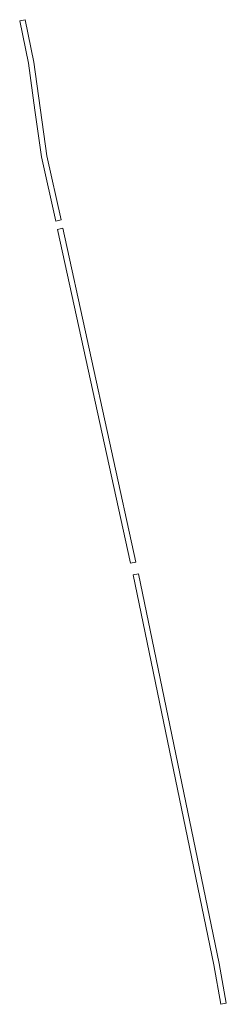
# Model space of a CAD drawing. Extents: x 211930 to 222589, y 569015 to 577578.
# Tile 45 of 95: x 217990 to 218008, y 575100 to 575188. Entities that reach past the tile are written whole.
import ezdxf

# ---------------------------------------------------------------- set-up
doc = ezdxf.new("R2010")
doc.units = 0
doc.layers.add('016 Alles planjaar 2023', color=72, linetype='Continuous', lineweight=20, true_color=0x1e90ff)

msp = doc.modelspace()

# ---------------------------------------------------------------- hatches: boundary and pattern name
at = {"layer": '016 Alles planjaar 2023', "true_color": 0x1e90ff}
h = msp.add_hatch(dxfattribs=at)
h.set_pattern_fill('DQ_CLEAR', color=72, style=0)
h.set_pattern_definition([])
h.paths.add_polyline_path([(217993.596, 575169.795), (217992.333, 575175.509), (217991.162, 575183.842), (217990.387, 575187.639), (217989.897, 575187.539), (217990.669, 575183.757), (217991.255, 575179.589), (217991.84, 575175.42), (217993.108, 575169.687), (217993.596, 575169.795)])
h = msp.add_hatch(dxfattribs=at)
h.set_pattern_fill('DQ_CLEAR', color=72, style=0)
h.set_pattern_definition([])
h.paths.add_polyline_path([(217993.272, 575168.945), (217999.782, 575139.187), (218000.271, 575139.294), (217993.76, 575169.052), (217993.272, 575168.945)])
h = msp.add_hatch(dxfattribs=at)
h.set_pattern_fill('DQ_CLEAR', color=72, style=0)
h.set_pattern_definition([])
h.paths.add_polyline_path([(218008.329, 575099.959), (218007.705, 575103.496), (218000.498, 575138.256), (218000.008, 575138.155), (218007.214, 575103.402), (218007.837, 575099.872), (218008.329, 575099.959)])

# ---------------------------------------------------------------- linework, layer by layer
at = {"layer": '016 Alles planjaar 2023', "color": 14, "true_color": 0x004000}
for points in [[(217993.596, 575169.795), (217992.333, 575175.509), (217991.162, 575183.842), (217990.387, 575187.639), (217989.897, 575187.539), (217990.669, 575183.757), (217991.255, 575179.589), (217991.84, 575175.42), (217993.108, 575169.687), (217993.596, 575169.795)], [(217993.272, 575168.945), (217999.782, 575139.187), (218000.271, 575139.294), (217993.76, 575169.052), (217993.272, 575168.945)], [(218008.329, 575099.959), (218007.705, 575103.496), (218000.498, 575138.256), (218000.008, 575138.155), (218007.214, 575103.402), (218007.837, 575099.872), (218008.329, 575099.959)]]:
    msp.add_lwpolyline(points, close=True, dxfattribs=at)

doc.saveas('drawing.dxf')
